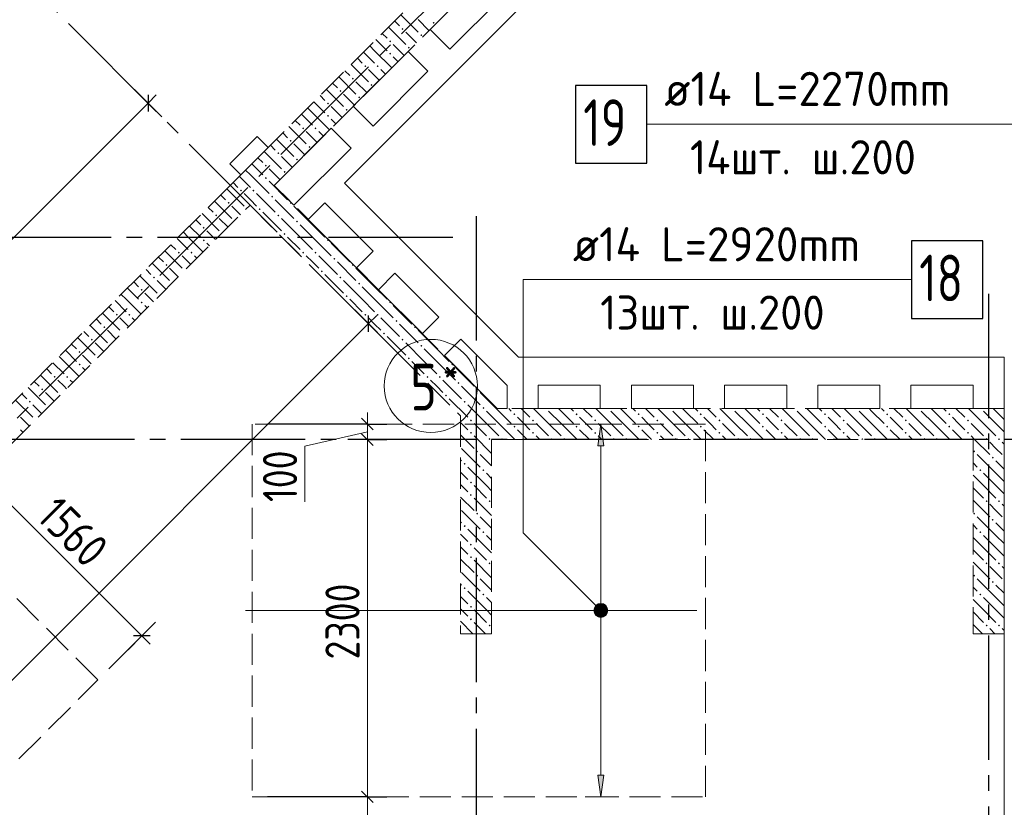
# Model space of a CAD drawing. Header units: millimetres. Extents: x 0 to 43617, y 0 to 59400.
# Tile 20 of 41: x 26736 to 33075, y 22163 to 27233. Entities that reach past the tile are written whole.
import ezdxf

# ---------------------------------------------------------------- set-up
doc = ezdxf.new("R2010")
doc.units = ezdxf.units.MM
doc.linetypes.add('______2', pattern=[270, 200, -70])
doc.linetypes.add('______5', pattern=[1100, 800, -100, 100, -100])
for name, color, linetype, lineweight in [('Standard', 7, 'Continuous', 25), ('ДОП Верх по Х', 7, 'Continuous', 25), ('Оси', 40, '______5', 18), ('Позиционная метка номер позиции', 7, 'Continuous', 13), ('Примечания', 7, 'Continuous', 25)]:
    doc.layers.add(name, color=color, linetype=linetype, lineweight=lineweight)
doc.layers.add('ЖБ Перекрытие верхний уровень', color=7, linetype='Continuous', lineweight=25, true_color=0xe0e0ff)
doc.layers.add('ЖБ Стена верхний уровень', color=7, linetype='Continuous', lineweight=25, true_color=0x006e00)
doc.styles.add('GOST 2.304-81', font='txt')
doc.styles.add('ISOCPEUR', font='txt')

msp = doc.modelspace()

# ---------------------------------------------------------------- hatches: boundary and pattern name
at = {"layer": 'ДОП Верх по Х', "linetype": 'Continuous', "lineweight": 13, "transparency": 33554687}
for points in [[(30497.2, 24490), (30477.2, 24630), (30457.2, 24490)], [(30444.9, 23448.7), (30509.4, 23448.7), (30495.9, 23462.2)], [(30444.9, 23448.7), (30495.9, 23462.2), (30458.4, 23462.2)], [(30458.4, 23462.2), (30495.9, 23462.2), (30477.2, 23467.5)], [(30439.7, 23430), (30514.7, 23430), (30509.4, 23448.7)], [(30439.7, 23430), (30509.4, 23448.7), (30444.9, 23448.7)], [(30444.9, 23411.2), (30514.7, 23430), (30439.7, 23430)], [(30444.9, 23411.2), (30509.4, 23411.2), (30514.7, 23430)], [(30458.4, 23397.7), (30509.4, 23411.2), (30444.9, 23411.2)], [(30458.4, 23397.7), (30495.9, 23397.7), (30509.4, 23411.2)], [(30495.9, 23397.7), (30458.4, 23397.7), (30477.2, 23392.5)]]:
    msp.add_hatch(color=7, dxfattribs=at).paths.add_polyline_path(points)
msp.add_hatch(color=7, dxfattribs=at).paths.add_polyline_path([(30497.2, 22370), (30477.2, 22230), (30457.2, 22370)], flags=16)
at = {"layer": 'ЖБ Стена верхний уровень', "linetype": 'Continuous', "lineweight": 18, "transparency": 33554687}
for points in [[(29394.5, 27213.1), (29401, 27219.6), (29407.5, 27213.1), (29401, 27206.6)], [(29194.5, 27173.1), (29201, 27179.6), (29207.5, 27173.1), (29201, 27166.6)], [(29314.5, 27133.1), (29321, 27139.6), (29327.4, 27133.1), (29321, 27126.6)], [(29114.5, 27093.1), (29121, 27099.6), (29127.4, 27093.1), (29121, 27086.6)], [(29114.5, 27013.1), (29121, 27019.6), (29127.4, 27013.1), (29121, 27006.6)], [(29234.5, 27053.1), (29240.9, 27059.6), (29247.4, 27053.1), (29240.9, 27046.6)], [(28954.4, 26933.1), (28960.9, 26939.6), (28967.4, 26933.1), (28960.9, 26926.6)], [(29034.5, 26933.1), (29040.9, 26939.6), (29047.4, 26933.1), (29040.9, 26926.6)], [(28874.5, 26853.1), (28881, 26859.6), (28887.5, 26853.1), (28881, 26846.6)], [(28994.5, 26813.1), (29001, 26819.6), (29007.5, 26813.1), (29001, 26806.6)], [(28794.5, 26773.1), (28801, 26779.6), (28807.5, 26773.1), (28801, 26766.6)], [(28714.5, 26693.1), (28721, 26699.6), (28727.4, 26693.1), (28721, 26686.6)], [(28914.5, 26733.1), (28921, 26739.6), (28927.4, 26733.1), (28921, 26726.6)], [(28834.5, 26653.1), (28840.9, 26659.6), (28847.4, 26653.1), (28840.9, 26646.6)], [(28714.5, 26613.1), (28721, 26619.6), (28727.4, 26613.1), (28721, 26606.6)], [(28554.4, 26533.1), (28560.9, 26539.6), (28567.4, 26533.1), (28560.9, 26526.6)], [(28634.5, 26533.1), (28640.9, 26539.6), (28647.4, 26533.1), (28640.9, 26526.6)], [(28474.5, 26453.1), (28481, 26459.6), (28487.5, 26453.1), (28481, 26446.6)], [(28394.5, 26373.1), (28401, 26379.6), (28407.5, 26373.1), (28401, 26366.6)], [(28594.5, 26413.1), (28601, 26419.6), (28607.5, 26413.1), (28601, 26406.6)], [(28514.5, 26333.1), (28521, 26339.6), (28527.4, 26333.1), (28521, 26326.6)], [(28314.5, 26293.1), (28321, 26299.6), (28327.4, 26293.1), (28321, 26286.6)], [(28434.5, 26253.1), (28440.9, 26259.6), (28447.4, 26253.1), (28440.9, 26246.6)], [(28314.5, 26213.1), (28320.8, 26219.5), (28327.3, 26213), (28321, 26206.6)], [(28320.8, 26219.5), (28321, 26219.6), (28327.4, 26213.1), (28327.3, 26213)], [(28154.4, 26133.1), (28160.9, 26139.6), (28167.4, 26133.1), (28160.9, 26126.6)], [(28234.5, 26133.1), (28240.9, 26139.6), (28247.4, 26133.1), (28240.9, 26126.6)], [(28074.5, 26053.1), (28081, 26059.6), (28087.5, 26053.1), (28081, 26046.6)], [(28354.4, 26093.1), (28360.9, 26099.6), (28367.4, 26093.1), (28360.9, 26086.6)], [(28474.5, 26053.1), (28480.8, 26059.5), (28487.3, 26053), (28481, 26046.6)], [(28274.5, 26013.1), (28281, 26019.6), (28287.5, 26013.1), (28281, 26006.6)], [(27994.5, 25973.1), (28001, 25979.6), (28007.5, 25973.1), (28001, 25966.6)], [(28394.5, 25973.1), (28401, 25979.6), (28407.5, 25973.1), (28401, 25966.6)], [(28514.5, 25933.1), (28521, 25939.6), (28527.4, 25933.1), (28521, 25926.6)], [(27914.5, 25893.1), (27921, 25899.6), (27927.4, 25893.1), (27921, 25886.6)], [(27914.5, 25813.1), (27921, 25819.6), (27927.4, 25813.1), (27921, 25806.6)], [(28434.5, 25853.1), (28440.9, 25859.6), (28447.4, 25853.1), (28440.9, 25846.6)], [(28714.5, 25813.1), (28720.8, 25819.5), (28727.3, 25813), (28721, 25806.6)], [(27754.4, 25733.1), (27760.9, 25739.6), (27767.4, 25733.1), (27760.9, 25726.6)], [(27834.5, 25733.1), (27840.9, 25739.6), (27847.4, 25733.1), (27840.9, 25726.6)], [(28554.4, 25733.1), (28560.9, 25739.6), (28567.4, 25733.1), (28560.9, 25726.6)], [(28634.5, 25733.1), (28640.9, 25739.6), (28647.4, 25733.1), (28640.9, 25726.6)], [(28754.4, 25693.1), (28760.9, 25699.6), (28767.4, 25693.1), (28760.9, 25686.6)], [(27674.5, 25653.1), (27681, 25659.6), (27687.5, 25653.1), (27681, 25646.6)], [(28674.5, 25613.1), (28681, 25619.6), (28687.5, 25613.1), (28681, 25606.6)], [(28874.5, 25653.1), (28880.8, 25659.5), (28887.3, 25653), (28881, 25646.6)], [(27594.5, 25573.1), (27601, 25579.6), (27607.5, 25573.1), (27601, 25566.6)], [(28794.5, 25573.1), (28801, 25579.6), (28807.5, 25573.1), (28801, 25566.6)], [(27514.5, 25493.1), (27521, 25499.6), (27527.4, 25493.1), (27521, 25486.6)], [(28914.5, 25533.1), (28921, 25539.6), (28927.4, 25533.1), (28921, 25526.6)], [(28834.5, 25453.1), (28840.9, 25459.6), (28847.4, 25453.1), (28840.9, 25446.6)], [(27514.5, 25413.1), (27521, 25419.6), (27527.4, 25413.1), (27521, 25406.6)], [(29114.5, 25413.1), (29120.8, 25419.5), (29127.3, 25413), (29121, 25406.6)], [(27354.4, 25333.1), (27360.9, 25339.6), (27367.4, 25333.1), (27360.9, 25326.6)], [(27434.5, 25333.1), (27440.9, 25339.6), (27447.4, 25333.1), (27440.9, 25326.6)], [(28954.4, 25333.1), (28960.9, 25339.6), (28967.4, 25333.1), (28960.9, 25326.6)], [(29034.5, 25333.1), (29040.9, 25339.6), (29047.4, 25333.1), (29040.9, 25326.6)], [(29154.4, 25293.1), (29160.9, 25299.6), (29167.4, 25293.1), (29160.9, 25286.6)], [(27274.5, 25253.1), (27281, 25259.6), (27287.5, 25253.1), (27281, 25246.6)], [(29274.5, 25253.1), (29280.8, 25259.5), (29287.3, 25253), (29281, 25246.6)], [(27194.5, 25173.1), (27201, 25179.6), (27207.5, 25173.1), (27201, 25166.6)], [(29074.5, 25213.1), (29081, 25219.6), (29087.5, 25213.1), (29081, 25206.6)], [(29194.5, 25173.1), (29201, 25179.6), (29207.5, 25173.1), (29201, 25166.6)], [(29314.5, 25133.1), (29321, 25139.6), (29327.4, 25133.1), (29321, 25126.6)], [(27114.5, 25093.1), (27121, 25099.6), (27127.4, 25093.1), (27121, 25086.6)], [(29234.5, 25053.1), (29240.9, 25059.6), (29247.4, 25053.1), (29240.9, 25046.6)], [(27114.5, 25013.1), (27121, 25019.6), (27127.4, 25013.1), (27121, 25006.6)], [(29514.5, 25013.1), (29520.8, 25019.5), (29527.3, 25013), (29521, 25006.6)], [(26954.4, 24933.1), (26960.9, 24939.6), (26967.4, 24933.1), (26960.9, 24926.6)], [(27034.5, 24933.1), (27040.9, 24939.6), (27047.4, 24933.1), (27040.9, 24926.6)], [(29354.4, 24933.1), (29360.9, 24939.6), (29367.4, 24933.1), (29360.9, 24926.6)], [(29434.5, 24933.1), (29440.9, 24939.6), (29447.4, 24933.1), (29440.9, 24926.6)], [(26874.5, 24853.1), (26881, 24859.6), (26887.5, 24853.1), (26881, 24846.6)], [(29554.4, 24893.1), (29560.9, 24899.6), (29567.4, 24893.1), (29560.9, 24886.6)], [(29674.5, 24853.1), (29680.8, 24859.5), (29687.3, 24853), (29681, 24846.6)], [(29474.5, 24813.1), (29481, 24819.6), (29487.5, 24813.1), (29481, 24806.6)], [(26794.5, 24773.1), (26801, 24779.6), (26807.5, 24773.1), (26801, 24766.6)], [(29594.5, 24773.1), (29601, 24779.6), (29607.5, 24773.1), (29601, 24766.6)], [(29714.5, 24733.1), (29721, 24739.6), (29727.4, 24733.1), (29721, 24726.6)], [(30124.3, 24730), (30121, 24726.6), (30117.6, 24730)], [(30524.3, 24730), (30521, 24726.6), (30517.6, 24730)], [(30924.3, 24730), (30921, 24726.6), (30917.6, 24730)], [(31324.3, 24730), (31321, 24726.6), (31317.6, 24730)], [(31724.3, 24730), (31721, 24726.6), (31717.6, 24730)], [(32124.3, 24730), (32121, 24726.6), (32117.6, 24730)], [(32524.3, 24730), (32521, 24726.6), (32517.6, 24730)], [(32924.3, 24730), (32921, 24726.6), (32917.6, 24730)], [(29914.5, 24693.1), (29921, 24699.6), (29927.4, 24693.1), (29921, 24686.6)], [(30314.5, 24693.1), (30321, 24699.6), (30327.4, 24693.1), (30321, 24686.6)], [(30714.5, 24693.1), (30721, 24699.6), (30727.4, 24693.1), (30721, 24686.6)], [(31114.5, 24693.1), (31121, 24699.6), (31127.4, 24693.1), (31121, 24686.6)], [(31514.5, 24693.1), (31521, 24699.6), (31527.4, 24693.1), (31521, 24686.6)], [(31914.5, 24693.1), (31921, 24699.6), (31927.4, 24693.1), (31921, 24686.6)], [(32314.5, 24693.1), (32321, 24699.6), (32327.4, 24693.1), (32321, 24686.6)], [(32714.5, 24693.1), (32721, 24699.6), (32727.4, 24693.1), (32721, 24686.6)], [(29634.5, 24653.1), (29640.9, 24659.6), (29647.4, 24653.1), (29640.9, 24646.6)], [(29914.5, 24613.1), (29921, 24619.6), (29927.4, 24613.1), (29921, 24606.6)], [(30034.5, 24653.1), (30040.9, 24659.6), (30047.4, 24653.1), (30040.9, 24646.6)], [(30314.5, 24613.1), (30321, 24619.6), (30327.4, 24613.1), (30321, 24606.6)], [(30434.5, 24653.1), (30440.9, 24659.6), (30447.4, 24653.1), (30440.9, 24646.6)], [(30714.5, 24613.1), (30721, 24619.6), (30727.4, 24613.1), (30721, 24606.6)], [(30834.5, 24653.1), (30840.9, 24659.6), (30847.4, 24653.1), (30840.9, 24646.6)], [(31114.5, 24613.1), (31121, 24619.6), (31127.4, 24613.1), (31121, 24606.6)], [(31234.5, 24653.1), (31240.9, 24659.6), (31247.4, 24653.1), (31240.9, 24646.6)], [(31514.5, 24613.1), (31521, 24619.6), (31527.4, 24613.1), (31521, 24606.6)], [(31634.5, 24653.1), (31640.9, 24659.6), (31647.4, 24653.1), (31640.9, 24646.6)], [(31914.5, 24613.1), (31921, 24619.6), (31927.4, 24613.1), (31921, 24606.6)], [(32034.5, 24653.1), (32040.9, 24659.6), (32047.4, 24653.1), (32040.9, 24646.6)], [(32314.5, 24613.1), (32321, 24619.6), (32327.4, 24613.1), (32321, 24606.6)], [(32434.5, 24653.1), (32440.9, 24659.6), (32447.4, 24653.1), (32440.9, 24646.6)], [(32714.5, 24613.1), (32721, 24619.6), (32727.4, 24613.1), (32721, 24606.6)], [(32834.4, 24653.1), (32840.9, 24659.6), (32847.4, 24653.1), (32840.9, 24646.6)], [(29634.5, 24573.1), (29640.9, 24579.6), (29647.4, 24573.1), (29640.9, 24566.6)], [(29754.4, 24533.1), (29760.9, 24539.6), (29767.4, 24533.1), (29764.3, 24530), (29757.6, 24530)], [(29834.5, 24533.1), (29840.9, 24539.6), (29847.4, 24533.1), (29844.3, 24530), (29837.6, 24530)], [(30034.5, 24573.1), (30040.9, 24579.6), (30047.4, 24573.1), (30040.9, 24566.6)], [(30154.4, 24533.1), (30160.9, 24539.6), (30167.4, 24533.1), (30164.3, 24530), (30157.6, 24530)], [(30234.5, 24533.1), (30240.9, 24539.6), (30247.4, 24533.1), (30244.3, 24530), (30237.6, 24530)], [(30434.5, 24573.1), (30440.9, 24579.6), (30447.4, 24573.1), (30440.9, 24566.6)], [(30554.4, 24533.1), (30560.9, 24539.6), (30567.4, 24533.1), (30564.3, 24530), (30557.6, 24530)], [(30634.5, 24533.1), (30640.9, 24539.6), (30647.4, 24533.1), (30644.3, 24530), (30637.6, 24530)], [(30834.5, 24573.1), (30840.9, 24579.6), (30847.4, 24573.1), (30840.9, 24566.6)], [(30954.4, 24533.1), (30960.9, 24539.6), (30967.4, 24533.1), (30964.3, 24530), (30957.6, 24530)], [(31034.5, 24533.1), (31040.9, 24539.6), (31047.4, 24533.1), (31044.3, 24530), (31037.6, 24530)], [(31234.5, 24573.1), (31240.9, 24579.6), (31247.4, 24573.1), (31240.9, 24566.6)], [(31354.4, 24533.1), (31360.9, 24539.6), (31367.4, 24533.1), (31364.3, 24530), (31357.6, 24530)], [(31434.5, 24533.1), (31440.9, 24539.6), (31447.4, 24533.1), (31444.3, 24530), (31437.6, 24530)], [(31634.5, 24573.1), (31640.9, 24579.6), (31647.4, 24573.1), (31640.9, 24566.6)], [(31754.4, 24533.1), (31760.9, 24539.6), (31767.4, 24533.1), (31764.3, 24530), (31757.6, 24530)], [(31834.5, 24533.1), (31840.9, 24539.6), (31847.4, 24533.1), (31844.3, 24530), (31837.6, 24530)], [(32034.5, 24573.1), (32040.9, 24579.6), (32047.4, 24573.1), (32040.9, 24566.6)], [(32154.4, 24533.1), (32160.9, 24539.6), (32167.4, 24533.1), (32164.3, 24530), (32157.6, 24530)], [(32234.5, 24533.1), (32240.9, 24539.6), (32247.4, 24533.1), (32244.3, 24530), (32237.6, 24530)], [(32434.5, 24573.1), (32440.9, 24579.6), (32447.4, 24573.1), (32440.9, 24566.6)], [(32554.4, 24533.1), (32560.9, 24539.6), (32567.4, 24533.1), (32564.3, 24530), (32557.6, 24530)], [(32634.5, 24533.1), (32640.9, 24539.6), (32647.4, 24533.1), (32644.3, 24530), (32637.6, 24530)], [(32834.4, 24573.1), (32840.9, 24579.6), (32847.4, 24573.1), (32840.9, 24566.6)], [(32954.4, 24533.1), (32960.9, 24539.6), (32967.4, 24533.1), (32964.3, 24530), (32957.6, 24530)], [(33034.4, 24533.1), (33040.9, 24539.6), (33047.4, 24533.1), (33044.3, 24530), (33037.6, 24530)], [(29764.3, 24530), (29760.9, 24526.6), (29757.6, 24530)], [(32964.3, 24530), (32960.9, 24526.6), (32957.6, 24530)], [(33044.3, 24530), (33040.9, 24526.6), (33037.6, 24530)], [(29674.5, 24453.1), (29681, 24459.6), (29687.5, 24453.1), (29681, 24446.6)], [(32874.5, 24453.1), (32881, 24459.6), (32887.5, 24453.1), (32881, 24446.6)], [(32994.5, 24413.1), (33001, 24419.6), (33007.5, 24413.1), (33001, 24406.6)], [(29594.5, 24373.1), (29601, 24379.6), (29607.5, 24373.1), (29601, 24366.6)], [(29714.5, 24333.1), (29721, 24339.6), (29727.4, 24333.1), (29721, 24326.6)], [(32914.5, 24333.1), (32921, 24339.6), (32927.4, 24333.1), (32921, 24326.6)], [(29634.5, 24253.1), (29640.9, 24259.6), (29647.4, 24253.1), (29640.9, 24246.6)], [(29634.5, 24173.1), (29640.9, 24179.6), (29647.4, 24173.1), (29640.9, 24166.6)], [(29754.4, 24133.1), (29760.9, 24139.6), (29767.4, 24133.1), (29760.9, 24126.6)], [(32954.4, 24133.1), (32960.9, 24139.6), (32967.4, 24133.1), (32960.9, 24126.6)], [(33034.4, 24133.1), (33040.9, 24139.6), (33047.4, 24133.1), (33040.9, 24126.6)], [(29674.5, 24053.1), (29681, 24059.6), (29687.5, 24053.1), (29681, 24046.6)], [(32874.5, 24053.1), (32881, 24059.6), (32887.5, 24053.1), (32881, 24046.6)], [(29594.5, 23973.1), (29601, 23979.6), (29607.5, 23973.1), (29601, 23966.6)], [(32994.5, 24013.1), (33001, 24019.6), (33007.5, 24013.1), (33001, 24006.6)], [(29714.5, 23933.1), (29721, 23939.6), (29727.4, 23933.1), (29721, 23926.6)], [(32914.5, 23933.1), (32921, 23939.6), (32927.4, 23933.1), (32921, 23926.6)], [(29634.5, 23853.1), (29640.9, 23859.6), (29647.4, 23853.1), (29640.9, 23846.6)], [(29634.5, 23773.1), (29640.9, 23779.6), (29647.4, 23773.1), (29640.9, 23766.6)], [(29754.4, 23733.1), (29760.9, 23739.6), (29767.4, 23733.1), (29760.9, 23726.6)], [(32954.4, 23733.1), (32960.9, 23739.6), (32967.4, 23733.1), (32960.9, 23726.6)], [(33034.4, 23733.1), (33040.9, 23739.6), (33047.4, 23733.1), (33040.9, 23726.6)], [(29674.5, 23653.1), (29681, 23659.6), (29687.5, 23653.1), (29681, 23646.6)], [(32874.5, 23653.1), (32881, 23659.6), (32887.5, 23653.1), (32881, 23646.6)], [(32994.5, 23613.1), (33001, 23619.6), (33007.5, 23613.1), (33001, 23606.6)], [(29594.5, 23573.1), (29601, 23579.6), (29607.5, 23573.1), (29601, 23566.6)], [(29714.5, 23533.1), (29721, 23539.6), (29727.4, 23533.1), (29721, 23526.6)], [(32914.5, 23533.1), (32921, 23539.6), (32927.4, 23533.1), (32921, 23526.6)], [(29634.5, 23453.1), (29640.9, 23459.6), (29647.4, 23453.1), (29640.9, 23446.6)], [(29634.5, 23373.1), (29640.9, 23379.6), (29647.4, 23373.1), (29640.9, 23366.6)], [(29754.4, 23333.1), (29760.9, 23339.6), (29767.4, 23333.1), (29760.9, 23326.6)], [(32954.4, 23333.1), (32960.9, 23339.6), (32967.4, 23333.1), (32960.9, 23326.6)], [(33034.4, 23333.1), (33040.9, 23339.6), (33047.4, 23333.1), (33040.9, 23326.6)]]:
    msp.add_hatch(color=7, dxfattribs=at).paths.add_polyline_path(points, flags=16)
at = {"layer": 'Позиционная метка номер позиции', "linetype": 'Continuous', "lineweight": 13, "transparency": 33554687}
for points in [[(30445.4, 23398.2), (30488.6, 23473.3), (30433.9, 23418.5)], [(30433.9, 23418.5), (30488.6, 23473.3), (30465.7, 23473.3)], [(30433.9, 23418.5), (30465.7, 23473.3), (30433.9, 23441.5)], [(30433.9, 23441.5), (30465.7, 23473.3), (30445.4, 23461.8)], [(30445.4, 23398.2), (30509, 23461.8), (30488.6, 23473.3)], [(30465.7, 23386.7), (30509, 23461.8), (30445.4, 23398.2)], [(30465.7, 23386.7), (30520.4, 23441.5), (30509, 23461.8)], [(30488.6, 23386.7), (30520.4, 23441.5), (30465.7, 23386.7)], [(30488.6, 23386.7), (30520.4, 23418.5), (30520.4, 23441.5)], [(30520.4, 23418.5), (30488.6, 23386.7), (30509, 23398.2)]]:
    msp.add_hatch(color=7, dxfattribs=at).paths.add_polyline_path(points)

# ---------------------------------------------------------------- linework, layer by layer
at = {"layer": 'Standard', "color": 251, "linetype": 'Continuous', "lineweight": -3, "true_color": 0x656565, "transparency": 33554687}
for p, q in [((27562.2, 26695.3), (27473.8, 26783.7)), ((27562.2, 26695.3), (27650.6, 26606.9)), ((27562.2, 26695.3), (27562.2, 26695.3)), ((28981.2, 25276.3), (28892.8, 25364.7)), ((28981.2, 25276.3), (29069.6, 25187.9)), ((28981.2, 25276.3), (29099.7, 25157.8)), ((28974, 24630), (28332.2, 24630)), ((28974, 24630), (28849, 24630)), ((28974, 24630), (29099, 24630)), ((28974, 24530), (28849, 24530)), ((28974, 24530), (29099, 24530)), ((28974, 24530), (28974, 24530)), ((27522.4, 23265.7), (27610.8, 23354.1)), ((27522.4, 23265.7), (27310.3, 23053.6)), ((27522.4, 23265.7), (27434, 23177.3)), ((28974, 22230), (28849, 22230)), ((28974, 22230), (29099, 22230))]:
    msp.add_line(p, q, dxfattribs=at)
at = {"layer": 'Standard', "color": 7, "linetype": 'Continuous', "lineweight": 25, "transparency": 33554687}
for p, q in [((27562.2, 26748.4), (27562.2, 26642.3)), ((28981.2, 25223.3), (28981.2, 25329.3)), ((29011.5, 24592.5), (28936.5, 24667.5)), ((29011.5, 24492.5), (28936.5, 24567.5)), ((27575.5, 23265.7), (27469.4, 23265.7)), ((29011.5, 22192.5), (28936.5, 22267.5))]:
    msp.add_line(p, q, dxfattribs=at)
at = {"layer": 'Standard', "color": 7, "linetype": 'Continuous', "lineweight": 13, "transparency": 33554687}
for p, q in [((27562.2, 26695.3), (27615.2, 26748.4)), ((28981.2, 25276.3), (29034.2, 25329.3)), ((23281.9, 19577), (28981.2, 25276.3)), ((28974, 24630), (28974, 24705)), ((28974, 24530), (28974, 24630)), ((28974, 24580), (28572.1, 24487.8)), ((28572.1, 24487.8), (28572.1, 24128)), ((28974, 22230), (28974, 24530)), ((27522.4, 23265.7), (26420.3, 24367.9)), ((27522.4, 23265.7), (27575.5, 23212.7)), ((28974, 19780), (28974, 22230))]:
    msp.add_line(p, q, dxfattribs=at)
msp.add_lwpolyline([(27562.2, 26695.3), (25793.5, 24926.7), (25793.5, 24926.7), (25544.6, 24677.8)], dxfattribs=at)
at = {"layer": 'Standard', "color": 251, "linetype": 'Continuous', "lineweight": -3, "true_color": 0x656565, "transparency": 33554687}
msp.add_lwpolyline([(28974, 22230), (28957, 22230), (28957, 22230), (28630.1, 22230), (28630.1, 22230), (28332.2, 22230)], dxfattribs=at)
at = {"layer": 'ДОП Верх по Х', "color": 7, "linetype": 'Continuous', "lineweight": 13, "transparency": 33554687}
for p, q in [((30866, 26560), (32974, 26560)), ((30277.2, 25560), (32385.2, 25560))]:
    msp.add_line(p, q, dxfattribs=at)
at = {"layer": 'ДОП Верх по Х', "color": 251, "linetype": 'Continuous', "lineweight": 13, "true_color": 0x494949, "transparency": 33554687}
for p, q in [((30477.2, 24630), (30377.2, 24630)), ((30477.2, 24630), (30457.2, 24490)), ((30497.2, 24490), (30477.2, 24630)), ((30477.2, 24630), (30577.2, 24630)), ((30477.2, 24630), (30477.2, 24630)), ((30457.2, 24490), (30497.2, 24490)), ((30477.2, 23460), (30477.2, 24490)), ((30439.7, 23430), (30439.7, 23430)), ((30477.2, 22370), (30477.2, 23400)), ((30514.7, 23430), (30514.7, 23430)), ((30477.2, 22230), (30457.2, 22370)), ((30457.2, 22370), (30497.2, 22370)), ((30497.2, 22370), (30477.2, 22230)), ((30477.2, 22230), (30377.2, 22230)), ((30477.2, 22230), (30577.2, 22230)), ((30477.2, 22230), (30477.2, 22230))]:
    msp.add_line(p, q, dxfattribs=at)
at = {"layer": 'ДОП Верх по Х', "color": 7, "linetype": 'Continuous', "lineweight": 18, "transparency": 33554687}
msp.add_line((31095.2, 23430), (28189.2, 23430), dxfattribs=at)
at = {"layer": 'ДОП Верх по Х', "color": 7, "linetype": 'Continuous', "lineweight": 25, "transparency": 33554687}
for points in [[(30314, 26310), (30774, 26310), (30774, 26810), (30314, 26810), (30314, 26310)], [(32477.2, 25310), (32937.2, 25310), (32937.2, 25810), (32477.2, 25810), (32477.2, 25310)]]:
    msp.add_lwpolyline(points, dxfattribs=at)
at = {"layer": 'ДОП Верх по Х', "color": 251, "linetype": 'Continuous', "lineweight": 13, "true_color": 0x494949, "transparency": 33554687}
msp.add_circle((30477.2, 23430), 37.5, dxfattribs=at)
at = {"layer": 'ЖБ Перекрытие верхний уровень', "color": 7, "linetype": 'Continuous', "lineweight": 18, "transparency": 33554687}
for p, q in [((28826.7, 26180.3), (31635.4, 28989)), ((29378.3, 27170.3), (29768.7, 27560.7)), ((29896, 27433.4), (29505.5, 27043)), ((29505.5, 27043), (29378.3, 27170.3)), ((28883.3, 26675.3), (29236.8, 27028.9)), ((29236.8, 27028.9), (29364.1, 26901.6)), ((29364.1, 26901.6), (29010.6, 26548)), ((29010.6, 26548), (28883.3, 26675.3)), ((28374.2, 26166.2), (28741.9, 26533.9)), ((28741.9, 26533.9), (28869.1, 26406.6)), ((28264.9, 26481.2), (28088.2, 26304.4)), ((28335.7, 26410.5), (28264.9, 26481.2)), ((28158.9, 26233.7), (28335.7, 26410.5)), ((28869.1, 26406.6), (28501.5, 26038.9)), ((28088.2, 26304.4), (28158.9, 26233.7)), ((28501.5, 26038.9), (28374.2, 26166.2)), ((29947.1, 25060), (28826.7, 26180.3)), ((28593.4, 25947), (28699.4, 26053.1)), ((28699.4, 26053.1), (29010.6, 25741.9)), ((28904.5, 25635.9), (28593.4, 25947)), ((29010.6, 25741.9), (28904.5, 25635.9)), ((29045.9, 25494.4), (29152, 25600.5)), ((29152, 25600.5), (29434.8, 25317.7)), ((29328.8, 25211.6), (29045.9, 25494.4)), ((29434.8, 25317.7), (29328.8, 25211.6)), ((29470.2, 25070.2), (29576.3, 25176.2)), ((29576.3, 25176.2), (29872.5, 24880)), ((29810.4, 24730), (29470.2, 25070.2)), ((33074, 25060), (29947.1, 25060)), ((33074, 10100), (33074, 25060)), ((29872.5, 24880), (29874, 24880)), ((29874, 24880), (29874, 24730)), ((30074, 24730), (30074, 24880)), ((30074, 24880), (30474, 24880)), ((30474, 24880), (30474, 24730)), ((30674, 24880), (31074, 24880)), ((30674, 24730), (30674, 24880)), ((31074, 24880), (31074, 24730)), ((31274, 24880), (31674, 24880)), ((31274, 24730), (31274, 24880)), ((31674, 24880), (31674, 24730)), ((31874, 24880), (32274, 24880)), ((31874, 24730), (31874, 24880)), ((32274, 24880), (32274, 24730)), ((32474, 24880), (32874, 24880)), ((32474, 24730), (32474, 24880)), ((32874, 24880), (32874, 24730)), ((29874, 24730), (29810.4, 24730)), ((30474, 24730), (30074, 24730)), ((31074, 24730), (30674, 24730)), ((31674, 24730), (31274, 24730)), ((32274, 24730), (31874, 24730)), ((32874, 24730), (32474, 24730))]:
    msp.add_line(p, q, dxfattribs=at)
at = {"layer": 'ЖБ Стена верхний уровень', "color": 251, "linetype": '______2', "lineweight": 13, "true_color": 0x656565, "transparency": 33554687}
for p, q in [((29392.4, 27467.3), (28232.8, 26307.6)), ((28374.2, 26166.2), (29533.8, 27325.8)), ((28232.8, 26307.6), (28091.3, 26166.2)), ((28091.3, 26166.2), (23700.2, 21775.1)), ((29810.4, 24730), (28374.2, 26166.2)), ((22462.8, 20283.1), (28218.6, 26038.9)), ((28218.6, 26038.9), (29574, 24683.5)), ((33074, 24730), (29810.4, 24730)), ((33074, 24530), (33074, 24730)), ((29574, 24683.5), (29574, 23280)), ((29774, 24530), (32874, 24530)), ((29774, 23280), (29774, 24530)), ((32874, 24530), (32874, 23280)), ((33074, 23280), (33074, 24530)), ((29574, 23280), (29774, 23280)), ((32874, 23280), (33074, 23280))]:
    msp.add_line(p, q, dxfattribs=at)
at = {"layer": 'ЖБ Стена верхний уровень', "color": 9, "linetype": 'Continuous', "lineweight": 18, "true_color": 0xc7c7c7, "transparency": 33554687}
for p, q in [((29189.6, 27264.5), (29301, 27153.1)), ((29149.6, 27224.5), (29181, 27193.1)), ((29371, 27163.1), (29301, 27233.1)), ((29069.6, 27144.5), (29101, 27113.1)), ((29109.6, 27184.5), (29221, 27073.1)), ((29291, 27083.1), (29221, 27153.1)), ((29029.6, 27104.5), (29101, 27033.1)), ((29181, 27033.1), (29140.9, 27073.1)), ((28949.6, 27024.5), (29021, 26953.1)), ((28989.6, 27064.5), (29021, 27033.1)), ((29021, 27033.1), (29131, 26923.1)), ((29211, 27003.1), (29181, 27033.1)), ((28869.6, 26944.5), (28981, 26833.1)), ((28909.6, 26984.5), (28940.9, 26953.1)), ((29140.9, 26993.1), (29171, 26963.1)), ((28829.6, 26904.5), (28860.9, 26873.1)), ((29021, 26873.1), (28981, 26913.1)), ((29060.9, 26913.1), (29091, 26883.1)), ((28749.6, 26824.5), (28781, 26793.1)), ((28789.6, 26864.5), (28901, 26753.1)), ((28971, 26763.1), (28901, 26833.1)), ((29051, 26843.1), (29021, 26873.1)), ((28709.6, 26784.5), (28821, 26673.1)), ((28891, 26683.1), (28821, 26753.1)), ((28629.6, 26704.5), (28701, 26633.1)), ((28669.6, 26744.5), (28701, 26713.1)), ((28589.6, 26664.5), (28621, 26633.1)), ((28621, 26633.1), (28731, 26523.1)), ((28781, 26633.1), (28740.9, 26673.1)), ((28811, 26603.1), (28781, 26633.1)), ((28509.6, 26584.5), (28540.9, 26553.1)), ((28549.6, 26624.5), (28621, 26553.1)), ((28740.9, 26593.1), (28771, 26563)), ((28429.6, 26504.5), (28460.9, 26473.1)), ((28469.6, 26544.5), (28581, 26433.1)), ((28621, 26473.1), (28581, 26513.1)), ((28660.9, 26513.1), (28691, 26483.1)), ((28389.6, 26464.5), (28501, 26353.1)), ((28651, 26443.1), (28621, 26473.1)), ((28309.6, 26384.5), (28421, 26273.1)), ((28349.6, 26424.5), (28381, 26393.1)), ((28571, 26363.1), (28501, 26433.1)), ((28269.6, 26344.5), (28301, 26313.1)), ((28491, 26283), (28421, 26353.1)), ((28189.6, 26264.5), (28221, 26233.1)), ((28229.6, 26304.5), (28301, 26233.1)), ((28381, 26233.1), (28340.9, 26273.1)), ((28109.6, 26184.5), (28140.9, 26153.1)), ((28149.6, 26224.5), (28221, 26153.1)), ((28221, 26233.1), (28340.9, 26113.1)), ((28340.9, 26193.1), (28460.9, 26073.1)), ((28411, 26203), (28381, 26233.1)), ((28069.6, 26144.5), (28181, 26033.1)), ((27989.6, 26064.5), (28101, 25953.1)), ((28029.6, 26104.5), (28060.9, 26073.1)), ((28221, 26073.1), (28181, 26113.1)), ((28260.9, 26033.1), (28221, 26073.1)), ((28260.9, 26113.1), (28381, 25993.1)), ((28381, 26073.1), (28501, 25953.1)), ((27949.6, 26024.5), (27981, 25993.1)), ((28156.9, 25977.2), (28101, 26033.1)), ((28301, 25993.1), (28421, 25873.1)), ((28621, 25913.1), (28501, 26033.1)), ((27869.6, 25944.5), (27901, 25913.1)), ((27909.6, 25984.5), (28021, 25873.1)), ((28076.9, 25897.2), (28021, 25953.1)), ((28540.9, 25833.1), (28421, 25953.1)), ((27829.6, 25904.5), (27901, 25833.1)), ((27981, 25833.1), (27940.9, 25873.1)), ((28540.9, 25913.1), (28621, 25833.1)), ((28621, 25913.1), (28701, 25833.1)), ((27749.6, 25824.5), (27821, 25753.1)), ((27789.6, 25864.5), (27821, 25833.1)), ((27821, 25833.1), (27916.9, 25737.2)), ((27996.9, 25817.2), (27981, 25833.1)), ((28460.9, 25833.1), (28540.9, 25753.1)), ((28540.9, 25833.1), (28621, 25753.1)), ((28621, 25833.1), (28740.9, 25713.1)), ((27669.6, 25744.5), (27781, 25633.1)), ((27709.6, 25784.5), (27740.9, 25753.1)), ((27940.9, 25793.1), (27956.9, 25777.2)), ((28740.9, 25793.1), (28860.9, 25673.1)), ((27629.6, 25704.5), (27660.9, 25673.1)), ((27821, 25673.1), (27781, 25713.1)), ((27860.9, 25713.1), (27876.9, 25697.2)), ((28621, 25673.1), (28581, 25713.1)), ((28660.9, 25713.1), (28781, 25593.1)), ((27549.6, 25624.5), (27581, 25593.1)), ((27589.6, 25664.5), (27701, 25553.1)), ((27756.9, 25577.2), (27701, 25633.1)), ((27836.9, 25657.2), (27821, 25673.1)), ((28660.9, 25633.1), (28621, 25673.1)), ((28781, 25673.1), (28901, 25553.1)), ((29021, 25513.1), (28901, 25633.1)), ((27509.6, 25584.5), (27621, 25473.1)), ((27676.9, 25497.2), (27621, 25553.1)), ((28701, 25593.1), (28821, 25473.1)), ((28940.9, 25433.1), (28821, 25553.1)), ((27429.6, 25504.5), (27501, 25433.1)), ((27469.6, 25544.5), (27501, 25513.1)), ((28940.9, 25513.1), (29021, 25433.1)), ((29021, 25513.1), (29101, 25433.1)), ((27349.6, 25424.5), (27421, 25353.1)), ((27389.6, 25464.5), (27421, 25433.1)), ((27421, 25433.1), (27516.9, 25337.2)), ((27581, 25433.1), (27540.9, 25473.1)), ((27596.9, 25417.2), (27581, 25433.1)), ((28860.9, 25433.1), (28940.9, 25353.1)), ((28940.9, 25433.1), (29021, 25353.1)), ((29021, 25433.1), (29140.9, 25313.1)), ((27309.6, 25384.5), (27340.9, 25353.1)), ((27540.9, 25393.1), (27556.9, 25377.2)), ((29140.9, 25393.1), (29260.9, 25273.1)), ((27229.6, 25304.5), (27260.9, 25273.1)), ((27269.6, 25344.5), (27381, 25233.1)), ((27421, 25273.1), (27381, 25313.1)), ((27460.9, 25313.1), (27476.9, 25297.2)), ((29021, 25273.1), (28981, 25313.1)), ((29060.9, 25313.1), (29181, 25193.1)), ((27189.6, 25264.5), (27301, 25153.1)), ((27356.9, 25177.2), (27301, 25233.1)), ((27436.9, 25257.2), (27421, 25273.1)), ((29060.9, 25233.1), (29021, 25273.1)), ((29181, 25273.1), (29301, 25153.1)), ((29421, 25113.1), (29301, 25233.1)), ((27109.6, 25184.5), (27221, 25073.1)), ((27149.6, 25224.5), (27181, 25193.1)), ((29101, 25193.1), (29221, 25073.1)), ((27029.6, 25104.5), (27101, 25033.1)), ((27069.6, 25144.5), (27101, 25113.1)), ((27276.9, 25097.2), (27221, 25153.1)), ((29340.9, 25033.1), (29221, 25153.1)), ((29340.9, 25113.1), (29421, 25033.1)), ((29421, 25113.1), (29501, 25033.1)), ((26989.6, 25064.5), (27021, 25033.1)), ((27181, 25033.1), (27140.9, 25073.1)), ((26909.6, 24984.5), (26940.9, 24953.1)), ((26949.6, 25024.5), (27021, 24953.1)), ((27021, 25033.1), (27116.9, 24937.2)), ((27140.9, 24993.1), (27156.9, 24977.2)), ((27196.9, 25017.2), (27181, 25033.1)), ((29260.9, 25033.1), (29340.9, 24953.1)), ((29340.9, 25033.1), (29421, 24953.1)), ((29421, 25033.1), (29540.9, 24913.1)), ((29540.9, 24993.1), (29660.9, 24873.1)), ((26869.6, 24944.5), (26981, 24833.1)), ((26789.6, 24864.5), (26901, 24753.1)), ((26829.6, 24904.5), (26860.9, 24873.1)), ((27021, 24873.1), (26981, 24913.1)), ((27036.9, 24857.2), (27021, 24873.1)), ((27060.9, 24913.1), (27076.9, 24897.2)), ((29421, 24873.1), (29381, 24913.1)), ((29460.9, 24833.1), (29421, 24873.1)), ((29460.9, 24913.1), (29581, 24793.1)), ((29581, 24873.1), (29701, 24753.1)), ((26749.6, 24824.5), (26781, 24793.1)), ((26956.9, 24777.2), (26901, 24833.1)), ((29501, 24793.1), (29621, 24673.1)), ((29808.5, 24725.6), (29701, 24833.1)), ((26709.6, 24784.5), (26821, 24673.1)), ((26876.9, 24697.2), (26821, 24753.1)), ((29740.9, 24633.1), (29621, 24753.1)), ((29821, 24713.1), (29808.5, 24725.6)), ((29884.1, 24730), (29901, 24713.1)), ((29964.1, 24730), (30021, 24673.1)), ((30140.9, 24633.1), (30044.1, 24730)), ((30221, 24713.1), (30204.1, 24730)), ((30284.1, 24730), (30301, 24713.1)), ((30364.1, 24730), (30421, 24673.1)), ((30540.9, 24633.1), (30444.1, 24730)), ((30621, 24713.1), (30604.1, 24730)), ((30684.1, 24730), (30701, 24713.1)), ((30764.1, 24730), (30821, 24673.1)), ((30940.9, 24633.1), (30844.1, 24730)), ((31021, 24713.1), (31004.1, 24730)), ((31084.1, 24730), (31101, 24713.1)), ((31164.1, 24730), (31221, 24673.1)), ((31340.9, 24633.1), (31244.1, 24730)), ((31421, 24713.1), (31404.1, 24730)), ((31484.1, 24730), (31501, 24713.1)), ((31564.1, 24730), (31621, 24673.1)), ((31740.9, 24633.1), (31644.1, 24730)), ((31821, 24713.1), (31804.1, 24730)), ((31884.1, 24730), (31901, 24713.1)), ((31964.1, 24730), (32021, 24673.1)), ((32140.9, 24633.1), (32044.1, 24730)), ((32221, 24713.1), (32204.1, 24730)), ((32284.1, 24730), (32301, 24713.1)), ((32364.1, 24730), (32421, 24673.1)), ((32540.9, 24633.1), (32444.1, 24730)), ((32621, 24713.1), (32604.1, 24730)), ((32684.1, 24730), (32701, 24713.1)), ((32764.1, 24730), (32821, 24673.1)), ((32940.9, 24633.1), (32844.1, 24730)), ((33021, 24713.1), (33004.1, 24730)), ((26781, 24633.1), (26740.9, 24673.1)), ((29740.9, 24713.1), (29785.1, 24669)), ((29785.1, 24669), (29821, 24633.1)), ((29821, 24713.1), (29901, 24633.1)), ((29981, 24633.1), (29940.9, 24673.1)), ((30140.9, 24713.1), (30221, 24633.1)), ((30221, 24713.1), (30301, 24633.1)), ((30381, 24633.1), (30340.9, 24673.1)), ((30540.9, 24713.1), (30621, 24633.1)), ((30621, 24713.1), (30701, 24633.1)), ((30781, 24633.1), (30740.9, 24673.1)), ((30940.9, 24713.1), (31021, 24633.1)), ((31021, 24713.1), (31101, 24633.1)), ((31181, 24633.1), (31140.9, 24673.1)), ((31340.9, 24713.1), (31421, 24633.1)), ((31421, 24713.1), (31501, 24633.1)), ((31581, 24633.1), (31540.9, 24673.1)), ((31740.9, 24713.1), (31821, 24633.1)), ((31821, 24713.1), (31901, 24633.1)), ((31981, 24633.1), (31940.9, 24673.1)), ((32140.9, 24713.1), (32221, 24633.1)), ((32221, 24713.1), (32301, 24633.1)), ((32381, 24633.1), (32340.9, 24673.1)), ((32540.9, 24713.1), (32621, 24633.1)), ((32621, 24713.1), (32701, 24633.1)), ((32781, 24633.1), (32740.9, 24673.1)), ((32940.9, 24713.1), (33021, 24633.1)), ((33021, 24713.1), (33074, 24660.1)), ((26796.9, 24617.2), (26781, 24633.1)), ((29581, 24633.1), (29574, 24640.1)), ((29621, 24593.1), (29581, 24633.1)), ((29660.9, 24633.1), (29738.2, 24555.9)), ((29740.9, 24633.1), (29761.7, 24612.4)), ((29761.7, 24612.4), (29821, 24553.1)), ((29821, 24633.1), (29924.1, 24530)), ((30021, 24593.1), (29981, 24633.1)), ((30060.9, 24633.1), (30140.9, 24553.1)), ((30140.9, 24633.1), (30221, 24553.1)), ((30221, 24633.1), (30324.1, 24530)), ((30421, 24593.1), (30381, 24633.1)), ((30460.9, 24633.1), (30540.9, 24553.1)), ((30540.9, 24633.1), (30621, 24553.1)), ((30621, 24633.1), (30724.1, 24530)), ((30821, 24593.1), (30781, 24633.1)), ((30860.9, 24633.1), (30940.9, 24553.1)), ((30940.9, 24633.1), (31021, 24553.1)), ((31021, 24633.1), (31124.1, 24530)), ((31221, 24593.1), (31181, 24633.1)), ((31260.9, 24633.1), (31340.9, 24553.1)), ((31340.9, 24633.1), (31421, 24553.1)), ((31421, 24633.1), (31524.1, 24530)), ((31621, 24593.1), (31581, 24633.1)), ((31660.9, 24633.1), (31740.9, 24553.1)), ((31740.9, 24633.1), (31821, 24553.1)), ((31821, 24633.1), (31924.1, 24530)), ((32021, 24593.1), (31981, 24633.1)), ((32060.9, 24633.1), (32140.9, 24553.1)), ((32140.9, 24633.1), (32221, 24553.1)), ((32221, 24633.1), (32324.1, 24530)), ((32421, 24593.1), (32381, 24633.1)), ((32460.9, 24633.1), (32540.9, 24553.1)), ((32540.9, 24633.1), (32621, 24553.1)), ((32621, 24633.1), (32724.1, 24530)), ((32821, 24593.1), (32781, 24633.1)), ((32860.9, 24633.1), (32940.9, 24553.1)), ((32940.9, 24633.1), (33021, 24553.1)), ((33021, 24633.1), (33074, 24580.1)), ((26740.9, 24593.1), (26756.9, 24577.2)), ((29574, 24560.1), (29660.9, 24473.1)), ((29660.9, 24553.1), (29774, 24440.1)), ((29738.2, 24555.9), (29740.9, 24553.1)), ((29940.9, 24593.1), (30004.1, 24530)), ((30060.9, 24553.1), (30084.1, 24530)), ((30340.9, 24593.1), (30404.1, 24530)), ((30460.9, 24553.1), (30484.1, 24530)), ((30740.9, 24593.1), (30804.1, 24530)), ((30860.9, 24553.1), (30884.1, 24530)), ((31140.9, 24593.1), (31204.1, 24530)), ((31260.9, 24553.1), (31284.1, 24530)), ((31540.9, 24593.1), (31604.1, 24530)), ((31660.9, 24553.1), (31684.1, 24530)), ((31940.9, 24593.1), (32004.1, 24530)), ((32060.9, 24553.1), (32084.1, 24530)), ((32340.9, 24593.1), (32404.1, 24530)), ((32460.9, 24553.1), (32484.1, 24530)), ((32740.9, 24593.1), (32804.1, 24530)), ((32860.9, 24553.1), (32884.1, 24530)), ((29581, 24473.1), (29701, 24353.1)), ((32884.1, 24530), (32981, 24433.1)), ((33021, 24473.1), (32981, 24513.1)), ((33060.9, 24433.1), (33021, 24473.1)), ((33060.9, 24513.1), (33074, 24500.1)), ((29774, 24360.1), (29701, 24433.1)), ((33021, 24313.1), (32901, 24433.1)), ((29574, 24400.1), (29581, 24393.1)), ((29740.9, 24233.1), (29621, 24353.1)), ((32874, 24380.1), (32901, 24353.1)), ((33021, 24393.1), (33074, 24340.1)), ((29574, 24320.1), (29621, 24273.1)), ((29740.9, 24313.1), (29774, 24280.1)), ((32940.9, 24233.1), (32874, 24300.1)), ((32940.9, 24313.1), (33021, 24233.1)), ((33021, 24313.1), (33074, 24260.1)), ((29581, 24233.1), (29574, 24240.1)), ((29621, 24193.1), (29581, 24233.1)), ((29660.9, 24233.1), (29740.9, 24153.1)), ((29740.9, 24233.1), (29774, 24200.1)), ((32874, 24220.1), (32940.9, 24153.1)), ((32940.9, 24233.1), (33021, 24153.1)), ((33021, 24233.1), (33074, 24180.1)), ((29574, 24160.1), (29660.9, 24073.1)), ((29660.9, 24153.1), (29774, 24040.1)), ((32874, 24140.1), (32981, 24033.1)), ((33021, 24073.1), (32981, 24113.1)), ((33060.9, 24113.1), (33074, 24100.1)), ((29581, 24073.1), (29701, 23953.1)), ((29774, 23960.1), (29701, 24033.1)), ((33021, 23913.1), (32901, 24033.1)), ((33060.9, 24033.1), (33021, 24073.1)), ((29574, 24000.1), (29581, 23993.1)), ((32874, 23980.1), (32901, 23953.1)), ((33021, 23993.1), (33074, 23940.1)), ((29574, 23920.1), (29621, 23873.1)), ((29740.9, 23833.1), (29621, 23953.1)), ((29740.9, 23913.1), (29774, 23880.1)), ((32940.9, 23833.1), (32874, 23900.1)), ((32940.9, 23913.1), (33021, 23833.1)), ((33021, 23913.1), (33074, 23860.1)), ((29581, 23833.1), (29574, 23840.1)), ((29621, 23793.1), (29581, 23833.1)), ((29660.9, 23833.1), (29740.9, 23753.1)), ((29740.9, 23833.1), (29774, 23800.1)), ((32874, 23820.1), (32940.9, 23753.1)), ((32940.9, 23833.1), (33021, 23753.1)), ((33021, 23833.1), (33074, 23780.1)), ((29574, 23760.1), (29660.9, 23673.1)), ((29660.9, 23753.1), (29774, 23640.1)), ((32874, 23740.1), (32981, 23633.1)), ((33021, 23673.1), (32981, 23713.1)), ((33060.9, 23713.1), (33074, 23700.1)), ((29581, 23673.1), (29701, 23553.1)), ((33060.9, 23633.1), (33021, 23673.1)), ((29574, 23600.1), (29581, 23593.1)), ((29774, 23560.1), (29701, 23633.1)), ((33021, 23513.1), (32901, 23633.1)), ((33021, 23593.1), (33074, 23540.1)), ((29574, 23520.1), (29621, 23473.1)), ((29740.9, 23433.1), (29621, 23553.1)), ((32874, 23580.1), (32901, 23553.1)), ((29740.9, 23513.1), (29774, 23480.1)), ((32940.9, 23433.1), (32874, 23500.1)), ((32940.9, 23513.1), (33021, 23433.1)), ((33021, 23513.1), (33074, 23460.1)), ((29581, 23433.1), (29574, 23440.1)), ((29621, 23393.1), (29581, 23433.1)), ((29660.9, 23433.1), (29740.9, 23353.1)), ((29740.9, 23433.1), (29774, 23400.1)), ((32874, 23420.1), (32940.9, 23353.1)), ((32940.9, 23433.1), (33021, 23353.1)), ((33021, 23433.1), (33074, 23380.1)), ((29574, 23360.1), (29654.1, 23280)), ((29660.9, 23353.1), (29734.1, 23280)), ((32874, 23340.1), (32934.1, 23280)), ((33014.1, 23280), (32981, 23313.1)), ((33060.9, 23313.1), (33074, 23300.1))]:
    msp.add_line(p, q, dxfattribs=at)
at = {"layer": 'Оси', "color": 8, "linetype": '______5', "lineweight": -3, "transparency": 33554687}
for p, q in [((29170.5, 25087.1), (21090.3, 33167.2)), ((14415.9, 12363.5), (33072.2, 31019.8)), ((29674, 25968.6), (29674, 7100)), ((29524, 25830), (3600, 25830)), ((32974, 25468.6), (32974, 7100)), ((34074, 24530), (3600, 24530)), ((34074, 24530), (3600, 24530))]:
    msp.add_line(p, q, dxfattribs=at)
at = {"layer": 'Оси', "color": 7, "linetype": 'Continuous', "lineweight": 13, "transparency": 33554687}
msp.add_circle((29382.6, 24874.9), 300, dxfattribs=at)
at = {"layer": 'Позиционная метка номер позиции', "color": 7, "linetype": 'Continuous', "lineweight": 13, "transparency": 33554687}
for p, q in [((30445.4, 23461.8), (30445.4, 23461.8)), ((30509, 23461.8), (30509, 23461.8)), ((30445.4, 23398.2), (30445.4, 23398.2)), ((30509, 23398.2), (30509, 23398.2))]:
    msp.add_line(p, q, dxfattribs=at)
for points in [[(32774, 20145), (33274, 20645), (33274, 26560), (30774, 26560)], [(30477.2, 23430), (29977.2, 23930), (29977.2, 25560), (32477.2, 25560)]]:
    msp.add_lwpolyline(points, dxfattribs=at)
msp.add_circle((30477.2, 23430), 45, dxfattribs=at)
at = {"layer": 'Примечания', "color": 7, "linetype": '______2', "lineweight": 18, "transparency": 33554687}
for p, q in [((27239.6, 22982.8), (25174.8, 25047.6)), ((31152.2, 24630), (28232.2, 24630)), ((28232.2, 24630), (28232.2, 22230)), ((31152.2, 22230), (31152.2, 24630)), ((25966.8, 21710), (27239.6, 22982.8)), ((28232.2, 22230), (31152.2, 22230))]:
    msp.add_line(p, q, dxfattribs=at)

# ---------------------------------------------------------------- texts
at = {"layer": 'Standard', "color": 7, "linetype": 'Continuous', "lineweight": 25, "transparency": 33554687, "char_height": 220, "attachment_point": 7, "style": 'GOST 2.304-81'}
for s, insert, width, rotation in [('100', (28522, 24128), 485.079, 90), ('1560', (26835.3, 24023.5), 610.154, 315), ('2300', (28924, 23114.1), 657.058, 90)]:
    msp.add_mtext(s, dxfattribs=dict(at, insert=insert, width=width, rotation=rotation))
at = {"layer": 'ДОП Верх по Х', "color": 7, "linetype": 'Continuous', "lineweight": 13, "transparency": 33554687, "attachment_point": 7, "style": 'ISOCPEUR'}
for s, insert, char_height, width in [('\\W0.96;ø14 L=2270mm ', (30886, 26677.3), 220, 2172.611), ('\\W0.75;19', (30364, 26420), 300, 472.289), ('\\W0.95;14шт. ш.200 ', (31051, 26237.3), 220, 1842.007), ('\\W0.96;ø14 L=2920mm ', (30297.2, 25677.3), 220, 2172.611), ('\\W0.75;18', (32527.2, 25420), 300, 472.289), ('\\W0.95;13шт. ш.200 ', (30473.2, 25237.3), 220, 1819.9)]:
    msp.add_mtext(s, dxfattribs=dict(at, insert=insert, char_height=char_height, width=width))
at = {"layer": 'Оси', "color": 7, "linetype": 'Continuous', "lineweight": 25, "transparency": 33554687, "attachment_point": 7, "style": 'ISOCPEUR'}
for s, insert, char_height, width in [('\\W0.80;*', (29461.1, 24892.4), 180, 215.9), ('\\W0.78;5', (29251.1, 24717.4), 300, 326.407)]:
    msp.add_mtext(s, dxfattribs=dict(at, insert=insert, char_height=char_height, width=width))

doc.saveas('drawing.dxf')
